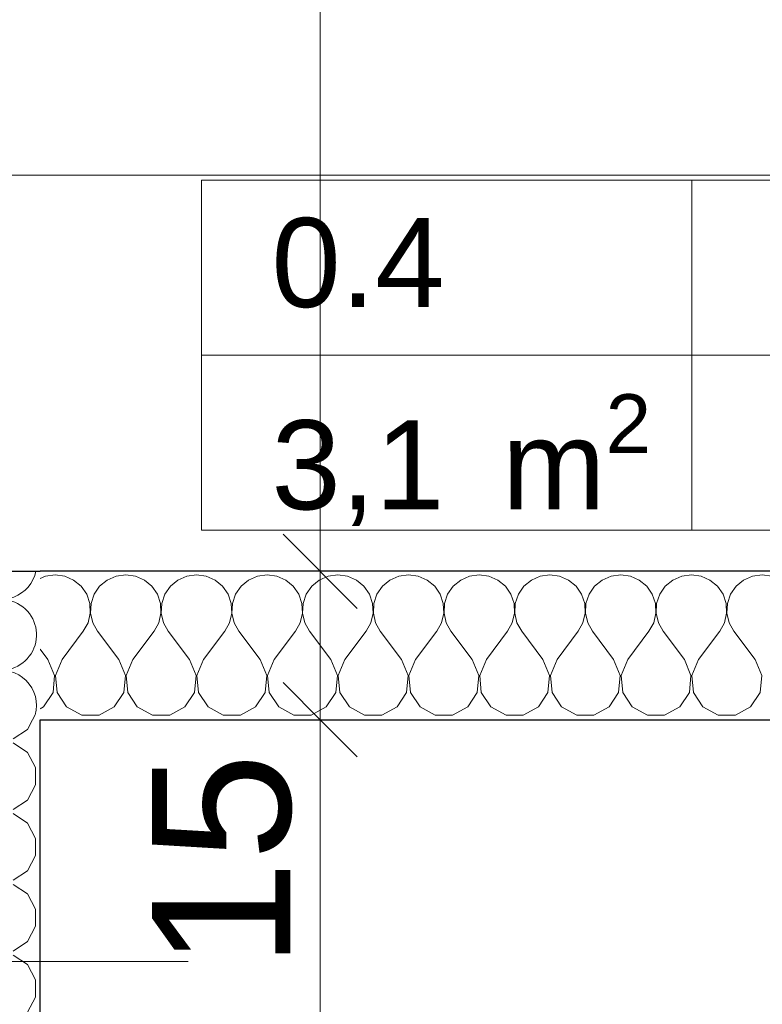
# Model space of a CAD drawing. Header units: millimetres. Extents: x -12989 to 357906, y -50379 to 30884.
# Tile 50 of 256: x 893 to 1643, y 4163 to 5157. Entities that reach past the tile are written whole.
import ezdxf
from ezdxf.enums import TextEntityAlignment as Align

# ---------------------------------------------------------------- set-up
doc = ezdxf.new("R2010")
doc.units = ezdxf.units.MM
doc.header["$MEASUREMENT"] = 0
doc.linetypes.add('Wipeout_Contour', pattern=[1000, 0, -1000])
for name, color, linetype in [('04-ŚCIANY DZIAŁOWE', 7, 'Continuous'), ('A_OZN_ODNOSNIKI', 7, 'Continuous'), ('A_OZN_STREFY', 7, 'Continuous'), ('A_WYM_ZEWNETRZNE', 7, 'Continuous'), ('Nowe_04-ŚCIANY DZIAŁOWE', 7, 'Continuous'), ('Nowe_A_OZN_STREFY', 7, 'Continuous'), ('Nowe_A_WYM_ZEWNETRZNE', 7, 'Continuous'), ('Nowe_Warstwa IFC.Import IFC', 7, 'Continuous')]:
    doc.layers.add(name, color=color, linetype=linetype)
doc.layers.add('04-ŚCIANY DZIAŁOWE_Nr_pióra__174', color=7, linetype='Continuous', lineweight=5, true_color=0x6a6a6a)
doc.layers.add('Nowe_04-ŚCIANY DZIAŁOWE_Nr_pióra__174', color=7, linetype='Continuous', lineweight=5, true_color=0x6a6a6a)
for name, color, linetype, lineweight in [('04-ŚCIANY DZIAŁOWE_Nr_pióra__27', 7, 'Continuous', 25), ('A_OZN_ODNOSNIKI_Nr_pióra__85', 7, 'Continuous', 13), ('A_WYM_ZEWNETRZNE_Nr_pióra__1', 7, 'Continuous', 13), ('A_WYM_ZEWNETRZNE_Nr_pióra__45', 7, 'Continuous', 15), ('A_WYM_ZEWNETRZNE_Nr_pióra__85', 7, 'Continuous', 13), ('Nowe_04-ŚCIANY DZIAŁOWE_Nr_pióra__27', 7, 'Continuous', 25), ('Nowe_A_WYM_ZEWNETRZNE_Nr_pióra__1', 7, 'Continuous', 13), ('Nowe_A_WYM_ZEWNETRZNE_Nr_pióra__45', 7, 'Continuous', 15), ('Nowe_A_WYM_ZEWNETRZNE_Nr_pióra__85', 7, 'Continuous', 13), ('Nowe_Metryczki pomieszczeń Archicada_Nr_pióra__1', 7, 'Continuous', 13), ('Nowe_Warstwa IFC.Import IFC_Nr_pióra__1', 7, 'Continuous', 13), ('Nowe_Warstwa IFC.Import IFC_Nr_pióra__4', 7, 'Continuous', 13)]:
    doc.layers.add(name, color=color, linetype=linetype, lineweight=lineweight)
doc.styles.add('STYL_AUTOMATYCZNY_1', font='arial.ttf')
doc.styles.add('STYL_AUTOMATYCZNY_2', font='arial.ttf')
doc.styles.add('STYL_AUTOMATYCZNY_3', font='arial.ttf')
doc.dimstyles.new('STYL_AUTOMATYCZNY__1', dxfattribs={"dimtxt": 139.999998, "dimasz": 71.25, "dimexe": 0.18, "dimexo": 0.0625, "dimgap": 0, "dimtad": 1, "dimtih": 1, "dimtoh": 1, "dimdec": 0, "dimlfac": 0.1, "dimzin": 0, "dimdsep": 46, "dimtxsty": 'STYL_AUTOMATYCZNY_3', "dimblk": 'ARROWHEAD_6', "dimblk1": 'ARROWHEAD_6', "dimblk2": 'ARROWHEAD_6', "dimcen": 0.09, "dimse1": 1, "dimse2": 1, "dimclrd": 7, "dimclre": 7, "dimclrt": 7, "dimadec": 0, "dimazin": 0, "dimtfac": 1, "dimtdec": 4, "dimtmove": 0, "dimatfit": 3, "dimfxl": 0, "dimtolj": 1, "dimtzin": 0, "dimarcsym": 0})
doc.dimstyles.new('STYL_AUTOMATYCZNY__2', dxfattribs={"dimtxt": 139.999998, "dimasz": 71.25, "dimexe": 0.18, "dimexo": 0.0625, "dimgap": 0, "dimtad": 1, "dimdec": 0, "dimlfac": 0.1, "dimzin": 0, "dimdsep": 46, "dimtxsty": 'STYL_AUTOMATYCZNY_3', "dimblk": 'ARROWHEAD_6', "dimblk1": 'ARROWHEAD_6', "dimblk2": 'ARROWHEAD_6', "dimcen": 0.09, "dimse1": 1, "dimse2": 1, "dimclrd": 7, "dimclre": 7, "dimclrt": 7, "dimadec": 0, "dimazin": 0, "dimtfac": 1, "dimtdec": 4, "dimtmove": 0, "dimatfit": 3, "dimfxl": 0, "dimtolj": 1, "dimtzin": 0, "dimarcsym": 0})

# ---------------------------------------------------------------- blocks, each defined once
blk = doc.blocks.new('WC_0.4_4_1', base_point=(1324.24, 4818.31))
at = {"color": 254, "linetype": 'Wipeout_Contour', "lineweight": 0, "ltscale": 20011.576587}
blk.add_wipeout([(1076.52, 4641.53), (1571.95, 4641.53), (1571.95, 4995.1), (1076.52, 4995.1)], dxfattribs=at).dxf.layer = 'Nowe_A_OZN_STREFY'
at = {"layer": 'Nowe_Metryczki pomieszczeń Archicada_Nr_pióra__1', "color": 7, "linetype": 'Continuous', "lineweight": 13}
for p, q in [((1076.52, 4995.1), (1076.52, 4641.53)), ((1076.52, 4818.31), (1076.52, 4995.1)), ((1076.52, 4641.53), (1076.52, 4818.31))]:
    blk.add_line(p, q, dxfattribs=at)
at = {"color": 254, "linetype": 'Wipeout_Contour', "lineweight": 0, "ltscale": 21003.17939}
blk.add_wipeout([(1571.95, 4641.53), (2509.1, 4641.53), (2509.1, 4995.1), (1571.95, 4995.1)], dxfattribs=at).dxf.layer = 'Nowe_A_OZN_STREFY'
at = {"layer": 'Nowe_Metryczki pomieszczeń Archicada_Nr_pióra__1', "color": 7, "linetype": 'Continuous', "lineweight": 13}
for p, q in [((1571.95, 4995.1), (1076.52, 4995.1)), ((1076.52, 4995.1), (1571.95, 4995.1)), ((1571.95, 4641.53), (1571.95, 4995.1)), ((1571.95, 4995.1), (1571.95, 4818.31)), ((1571.95, 4995.1), (2509.1, 4995.1)), ((1571.95, 4818.31), (1571.95, 4995.1)), ((1571.95, 4818.31), (1076.52, 4818.31)), ((1076.52, 4818.31), (1571.95, 4818.31)), ((1571.95, 4818.31), (1571.95, 4641.53)), ((2509.1, 4818.31), (1571.95, 4818.31)), ((1571.95, 4818.31), (2509.1, 4818.31)), ((1571.95, 4641.53), (1571.95, 4818.31)), ((1076.52, 4641.53), (1571.95, 4641.53)), ((1571.95, 4641.53), (1076.52, 4641.53)), ((2509.1, 4641.53), (1571.95, 4641.53))]:
    blk.add_line(p, q, dxfattribs=at)
at = {"layer": 'Nowe_Metryczki pomieszczeń Archicada_Nr_pióra__1', "color": 7, "lineweight": 13, "insert": (1147.24, 4778.78), "char_height": 90, "attachment_point": 1, "style": 'STYL_AUTOMATYCZNY_2'}
blk.add_mtext('\\A1;{\\pql;\\pt0,50;\\fArial|b0|i0|c238|p0;\\W1.000000;3,1\\fArial|b0|i0|c238|p0;\\W1.000000;\\A1{\\H.66x;\\S^  ;}\\fArial|b0|i0|c238|p0;\\W1.000000; m\\fArial|b0|i0|c238|p0;\\W1.000000;\\A1{\\H.66x;\\S2^  ;}}', dxfattribs=at)
at = {"layer": 'Nowe_Metryczki pomieszczeń Archicada_Nr_pióra__1', "color": 7, "lineweight": 13}
for tag, style, p in [('DUMMY_992', 'STYL_AUTOMATYCZNY_1', (1318.82, 4977.42)), ('DUMMY_994', 'STYL_AUTOMATYCZNY_2', (1848.3, 4977.42)), ('ROOM_NUMBER', 'STYL_AUTOMATYCZNY_1', (1147.24, 4956.85)), ('ROOM_NAME', 'STYL_AUTOMATYCZNY_2', (1642.67, 4956.85)), ('DUMMY_993', 'STYL_AUTOMATYCZNY_2', (1147.24, 4800.64)), ('DUMMY_995', 'STYL_AUTOMATYCZNY_2', (1642.67, 4800.64)), ('stFloorCovering', 'STYL_AUTOMATYCZNY_2', (1642.67, 4780.06))]:
    blk.add_attdef(tag, text='', height=90, dxfattribs=dict(at, style=style)).set_placement(p, align=Align.TOP_LEFT)
blk = doc.blocks.new('*X90')
at = {"layer": 'Nowe_04-ŚCIANY DZIAŁOWE_Nr_pióra__174', "color": 251, "linetype": 'Continuous', "lineweight": 5, "true_color": 0x6a6a6a}
for p, q in [((928.57, 4596.43), (918.81, 4595.07)), ((938.33, 4595.07), (928.57, 4596.43)), ((1000, 4596.43), (990.24, 4595.07)), ((1009.76, 4595.07), (1000, 4596.43)), ((1071.43, 4596.43), (1061.67, 4595.07)), ((1081.19, 4595.07), (1071.43, 4596.43)), ((1142.86, 4596.43), (1133.1, 4595.07)), ((1152.62, 4595.07), (1142.86, 4596.43)), ((1214.29, 4596.43), (1204.53, 4595.07)), ((1224.05, 4595.07), (1214.29, 4596.43)), ((1285.71, 4596.43), (1275.95, 4595.07)), ((1295.47, 4595.07), (1285.71, 4596.43)), ((1357.14, 4596.43), (1347.38, 4595.07)), ((1366.9, 4595.07), (1357.14, 4596.43)), ((1428.57, 4596.43), (1418.81, 4595.07)), ((1438.33, 4595.07), (1428.57, 4596.43)), ((1500, 4596.43), (1490.24, 4595.07)), ((1509.76, 4595.07), (1500, 4596.43)), ((1571.43, 4596.43), (1561.67, 4595.07)), ((1581.19, 4595.07), (1571.43, 4596.43)), ((1642.86, 4596.43), (1633.1, 4595.07)), ((1652.62, 4595.07), (1642.86, 4596.43)), ((918.81, 4595.07), (913.48, 4592.72)), ((947.35, 4591.09), (938.33, 4595.07)), ((954.93, 4584.81), (947.35, 4591.09)), ((981.22, 4591.09), (973.64, 4584.81)), ((990.24, 4595.07), (981.22, 4591.09)), ((1018.78, 4591.09), (1009.76, 4595.07)), ((1026.36, 4584.81), (1018.78, 4591.09)), ((1052.65, 4591.09), (1045.07, 4584.81)), ((1061.67, 4595.07), (1052.65, 4591.09)), ((1090.2, 4591.09), (1081.19, 4595.07)), ((1097.79, 4584.81), (1090.2, 4591.09)), ((1124.08, 4591.09), (1116.49, 4584.81)), ((1133.1, 4595.07), (1124.08, 4591.09)), ((1161.63, 4591.09), (1152.62, 4595.07)), ((1169.22, 4584.81), (1161.63, 4591.09)), ((1195.51, 4591.09), (1187.92, 4584.81)), ((1204.53, 4595.07), (1195.51, 4591.09)), ((1233.06, 4591.09), (1224.05, 4595.07)), ((1240.65, 4584.81), (1233.06, 4591.09)), ((1266.94, 4591.09), (1259.35, 4584.81)), ((1275.95, 4595.07), (1266.94, 4591.09)), ((1304.49, 4591.09), (1295.47, 4595.07)), ((1312.08, 4584.81), (1304.49, 4591.09)), ((1338.37, 4591.09), (1330.78, 4584.81)), ((1347.38, 4595.07), (1338.37, 4591.09)), ((1375.92, 4591.09), (1366.9, 4595.07)), ((1383.51, 4584.81), (1375.92, 4591.09)), ((1409.8, 4591.09), (1402.21, 4584.81)), ((1418.81, 4595.07), (1409.8, 4591.09)), ((1447.35, 4591.09), (1438.33, 4595.07)), ((1454.93, 4584.81), (1447.35, 4591.09)), ((1481.22, 4591.09), (1473.64, 4584.81)), ((1490.24, 4595.07), (1481.22, 4591.09)), ((1518.78, 4591.09), (1509.76, 4595.07)), ((1526.36, 4584.81), (1518.78, 4591.09)), ((1552.65, 4591.09), (1545.07, 4584.81)), ((1561.67, 4595.07), (1552.65, 4591.09)), ((1590.2, 4591.09), (1581.19, 4595.07)), ((1597.79, 4584.81), (1590.2, 4591.09)), ((1624.08, 4591.09), (1616.49, 4584.81)), ((1633.1, 4595.07), (1624.08, 4591.09)), ((960.52, 4576.69), (954.93, 4584.81)), ((963.66, 4567.35), (960.52, 4576.69)), ((968.06, 4576.69), (964.91, 4567.35)), ((973.64, 4584.81), (968.06, 4576.69)), ((1031.94, 4576.69), (1026.36, 4584.81)), ((1035.09, 4567.35), (1031.94, 4576.69)), ((1039.48, 4576.69), (1036.34, 4567.35)), ((1045.07, 4584.81), (1039.48, 4576.69)), ((1103.37, 4576.69), (1097.79, 4584.81)), ((1106.52, 4567.35), (1103.37, 4576.69)), ((1110.91, 4576.69), (1107.76, 4567.35)), ((1116.49, 4584.81), (1110.91, 4576.69)), ((1174.8, 4576.69), (1169.22, 4584.81)), ((1177.95, 4567.35), (1174.8, 4576.69)), ((1182.34, 4576.69), (1179.19, 4567.35)), ((1187.92, 4584.81), (1182.34, 4576.69)), ((1246.23, 4576.69), (1240.65, 4584.81)), ((1249.38, 4567.35), (1246.23, 4576.69)), ((1253.77, 4576.69), (1250.62, 4567.35)), ((1259.35, 4584.81), (1253.77, 4576.69)), ((1317.66, 4576.69), (1312.08, 4584.81)), ((1320.81, 4567.35), (1317.66, 4576.69)), ((1325.2, 4576.69), (1322.05, 4567.35)), ((1330.78, 4584.81), (1325.2, 4576.69)), ((1389.09, 4576.69), (1383.51, 4584.81)), ((1392.24, 4567.35), (1389.09, 4576.69)), ((1396.63, 4576.69), (1393.48, 4567.35)), ((1402.21, 4584.81), (1396.63, 4576.69)), ((1460.52, 4576.69), (1454.93, 4584.81)), ((1463.66, 4567.35), (1460.52, 4576.69)), ((1468.06, 4576.69), (1464.91, 4567.35)), ((1473.64, 4584.81), (1468.06, 4576.69)), ((1531.94, 4576.69), (1526.36, 4584.81)), ((1535.09, 4567.35), (1531.94, 4576.69)), ((1539.48, 4576.69), (1536.34, 4567.35)), ((1545.07, 4584.81), (1539.48, 4576.69)), ((1603.37, 4576.69), (1597.79, 4584.81)), ((1606.52, 4567.35), (1603.37, 4576.69)), ((1610.91, 4576.69), (1607.76, 4567.35)), ((1616.49, 4584.81), (1610.91, 4576.69)), ((964.14, 4557.51), (963.66, 4567.35)), ((964.91, 4567.35), (964.43, 4557.51)), ((1035.57, 4557.51), (1035.09, 4567.35)), ((1036.34, 4567.35), (1035.86, 4557.51)), ((1107, 4557.51), (1106.52, 4567.35)), ((1107.76, 4567.35), (1107.29, 4557.51)), ((1178.43, 4557.51), (1177.95, 4567.35)), ((1179.19, 4567.35), (1178.72, 4557.51)), ((1249.86, 4557.51), (1249.38, 4567.35)), ((1250.62, 4567.35), (1250.14, 4557.51)), ((1321.28, 4557.51), (1320.81, 4567.35)), ((1322.05, 4567.35), (1321.57, 4557.51)), ((1392.71, 4557.51), (1392.24, 4567.35)), ((1393.48, 4567.35), (1393, 4557.51)), ((1464.14, 4557.51), (1463.66, 4567.35)), ((1464.91, 4567.35), (1464.43, 4557.51)), ((1535.57, 4557.51), (1535.09, 4567.35)), ((1536.34, 4567.35), (1535.86, 4557.51)), ((1607, 4557.51), (1606.52, 4567.35)), ((1607.76, 4567.35), (1607.29, 4557.51)), ((961.91, 4547.91), (964.14, 4557.51)), ((964.43, 4557.51), (966.66, 4547.91)), ((1033.34, 4547.91), (1035.57, 4557.51)), ((1035.86, 4557.51), (1038.09, 4547.91)), ((1104.77, 4547.91), (1107, 4557.51)), ((1107.29, 4557.51), (1109.52, 4547.91)), ((1176.2, 4547.91), (1178.43, 4557.51)), ((1178.72, 4557.51), (1180.95, 4547.91)), ((1247.63, 4547.91), (1249.86, 4557.51)), ((1250.14, 4557.51), (1252.37, 4547.91)), ((1319.05, 4547.91), (1321.28, 4557.51)), ((1321.57, 4557.51), (1323.8, 4547.91)), ((1390.48, 4547.91), (1392.71, 4557.51)), ((1393, 4557.51), (1395.23, 4547.91)), ((1461.91, 4547.91), (1464.14, 4557.51)), ((1464.43, 4557.51), (1466.66, 4547.91)), ((1533.34, 4547.91), (1535.57, 4557.51)), ((1535.86, 4557.51), (1538.09, 4547.91)), ((1604.77, 4547.91), (1607, 4557.51)), ((1607.29, 4557.51), (1609.52, 4547.91)), ((957.14, 4539.29), (961.91, 4547.91)), ((966.66, 4547.91), (971.43, 4539.29)), ((1028.57, 4539.29), (1033.34, 4547.91)), ((1038.09, 4547.91), (1042.86, 4539.29)), ((1100, 4539.29), (1104.77, 4547.91)), ((1109.52, 4547.91), (1114.29, 4539.29)), ((1171.43, 4539.29), (1176.2, 4547.91)), ((1180.95, 4547.91), (1185.71, 4539.29)), ((1242.86, 4539.29), (1247.63, 4547.91)), ((1252.37, 4547.91), (1257.14, 4539.29)), ((1314.29, 4539.29), (1319.05, 4547.91)), ((1323.8, 4547.91), (1328.57, 4539.29)), ((1385.71, 4539.29), (1390.48, 4547.91)), ((1395.23, 4547.91), (1400, 4539.29)), ((1457.14, 4539.29), (1461.91, 4547.91)), ((1466.66, 4547.91), (1471.43, 4539.29)), ((1528.57, 4539.29), (1533.34, 4547.91)), ((1538.09, 4547.91), (1542.86, 4539.29)), ((1600, 4539.29), (1604.77, 4547.91)), ((1609.52, 4547.91), (1614.29, 4539.29)), ((935.71, 4510.71), (957.14, 4539.29)), ((992.86, 4510.71), (971.43, 4539.29)), ((1007.14, 4510.71), (1028.57, 4539.29)), ((1064.29, 4510.71), (1042.86, 4539.29)), ((1078.57, 4510.71), (1100, 4539.29)), ((1135.71, 4510.71), (1114.29, 4539.29)), ((1150, 4510.71), (1171.43, 4539.29)), ((1207.14, 4510.71), (1185.71, 4539.29)), ((1221.43, 4510.71), (1242.86, 4539.29)), ((1278.57, 4510.71), (1257.14, 4539.29)), ((1292.86, 4510.71), (1314.29, 4539.29)), ((1350, 4510.71), (1328.57, 4539.29)), ((1364.29, 4510.71), (1385.71, 4539.29)), ((1421.43, 4510.71), (1400, 4539.29)), ((1435.71, 4510.71), (1457.14, 4539.29)), ((1492.86, 4510.71), (1471.43, 4539.29)), ((1507.14, 4510.71), (1528.57, 4539.29)), ((1564.29, 4510.71), (1542.86, 4539.29)), ((1578.57, 4510.71), (1600, 4539.29)), ((1635.71, 4510.71), (1614.29, 4539.29)), ((921.43, 4510.71), (913.48, 4521.31)), ((928.16, 4494.67), (921.43, 4510.71)), ((935.71, 4510.71), (928.98, 4494.67)), ((999.59, 4494.67), (992.86, 4510.71)), ((1007.14, 4510.71), (1000.41, 4494.67)), ((1071.02, 4494.67), (1064.29, 4510.71)), ((1078.57, 4510.71), (1071.84, 4494.67)), ((1142.45, 4494.67), (1135.71, 4510.71)), ((1150, 4510.71), (1143.27, 4494.67)), ((1213.88, 4494.67), (1207.14, 4510.71)), ((1221.43, 4510.71), (1214.69, 4494.67)), ((1285.31, 4494.67), (1278.57, 4510.71)), ((1292.86, 4510.71), (1286.12, 4494.67)), ((1356.73, 4494.67), (1350, 4510.71)), ((1364.29, 4510.71), (1357.55, 4494.67)), ((1428.16, 4494.67), (1421.43, 4510.71)), ((1435.71, 4510.71), (1428.98, 4494.67)), ((1499.59, 4494.67), (1492.86, 4510.71)), ((1507.14, 4510.71), (1500.41, 4494.67)), ((1571.02, 4494.67), (1564.29, 4510.71)), ((1578.57, 4510.71), (1571.84, 4494.67)), ((1642.45, 4494.67), (1635.71, 4510.71)), ((926.52, 4477.35), (928.16, 4494.67)), ((928.98, 4494.67), (930.62, 4477.35)), ((997.95, 4477.35), (999.59, 4494.67)), ((1000.41, 4494.67), (1002.05, 4477.35)), ((1069.38, 4477.35), (1071.02, 4494.67)), ((1071.84, 4494.67), (1073.48, 4477.35)), ((1140.81, 4477.35), (1142.45, 4494.67)), ((1143.27, 4494.67), (1144.91, 4477.35)), ((1212.23, 4477.35), (1213.88, 4494.67)), ((1214.69, 4494.67), (1216.34, 4477.35)), ((1283.66, 4477.35), (1285.31, 4494.67)), ((1286.12, 4494.67), (1287.77, 4477.35)), ((1355.09, 4477.35), (1356.73, 4494.67)), ((1357.55, 4494.67), (1359.19, 4477.35)), ((1426.52, 4477.35), (1428.16, 4494.67)), ((1428.98, 4494.67), (1430.62, 4477.35)), ((1497.95, 4477.35), (1499.59, 4494.67)), ((1500.41, 4494.67), (1502.05, 4477.35)), ((1569.38, 4477.35), (1571.02, 4494.67)), ((1571.84, 4494.67), (1573.48, 4477.35)), ((1640.81, 4477.35), (1642.45, 4494.67)), ((916.89, 4462.87), (926.52, 4477.35)), ((930.62, 4477.35), (940.25, 4462.87)), ((988.32, 4462.87), (997.95, 4477.35)), ((1002.05, 4477.35), (1011.68, 4462.87)), ((1059.75, 4462.87), (1069.38, 4477.35)), ((1073.48, 4477.35), (1083.11, 4462.87)), ((1131.17, 4462.87), (1140.81, 4477.35)), ((1144.91, 4477.35), (1154.54, 4462.87)), ((1202.6, 4462.87), (1212.23, 4477.35)), ((1216.34, 4477.35), (1225.97, 4462.87)), ((1274.03, 4462.87), (1283.66, 4477.35)), ((1287.77, 4477.35), (1297.4, 4462.87)), ((1345.46, 4462.87), (1355.09, 4477.35)), ((1359.19, 4477.35), (1368.83, 4462.87)), ((1416.89, 4462.87), (1426.52, 4477.35)), ((1430.62, 4477.35), (1440.25, 4462.87)), ((1488.32, 4462.87), (1497.95, 4477.35)), ((1502.05, 4477.35), (1511.68, 4462.87)), ((1559.75, 4462.87), (1569.38, 4477.35)), ((1573.48, 4477.35), (1583.11, 4462.87)), ((1631.17, 4462.87), (1640.81, 4477.35)), ((913.48, 4461.04), (916.89, 4462.87)), ((940.25, 4462.87), (955.59, 4454.65)), ((972.98, 4454.65), (988.32, 4462.87)), ((1011.68, 4462.87), (1027.02, 4454.65)), ((1044.41, 4454.65), (1059.75, 4462.87)), ((1083.11, 4462.87), (1098.44, 4454.65)), ((1115.84, 4454.65), (1131.17, 4462.87)), ((1154.54, 4462.87), (1169.87, 4454.65)), ((1187.27, 4454.65), (1202.6, 4462.87)), ((1225.97, 4462.87), (1241.3, 4454.65)), ((1258.7, 4454.65), (1274.03, 4462.87)), ((1297.4, 4462.87), (1312.73, 4454.65)), ((1330.13, 4454.65), (1345.46, 4462.87)), ((1368.83, 4462.87), (1384.16, 4454.65)), ((1401.56, 4454.65), (1416.89, 4462.87)), ((1440.25, 4462.87), (1455.59, 4454.65)), ((1472.98, 4454.65), (1488.32, 4462.87)), ((1511.68, 4462.87), (1527.02, 4454.65)), ((1544.41, 4454.65), (1559.75, 4462.87)), ((1583.11, 4462.87), (1598.44, 4454.65)), ((1615.84, 4454.65), (1631.17, 4462.87)), ((955.59, 4454.65), (972.98, 4454.65)), ((1027.02, 4454.65), (1044.41, 4454.65)), ((1098.44, 4454.65), (1115.84, 4454.65)), ((1169.87, 4454.65), (1187.27, 4454.65)), ((1241.3, 4454.65), (1258.7, 4454.65)), ((1312.73, 4454.65), (1330.13, 4454.65)), ((1384.16, 4454.65), (1401.56, 4454.65)), ((1455.59, 4454.65), (1472.98, 4454.65)), ((1527.02, 4454.65), (1544.41, 4454.65)), ((1598.44, 4454.65), (1615.84, 4454.65))]:
    blk.add_line(p, q, dxfattribs=at)
blk = doc.blocks.new('Ściana_11_1', base_point=(913.48, 4450))
at = {"color": 254, "linetype": 'Wipeout_Contour', "lineweight": 0, "ltscale": 20879.804086}
blk.add_wipeout([(913.48, 4450), (3665.74, 4450), (3665.74, 4600), (913.48, 4600)], dxfattribs=at).dxf.layer = 'Nowe_04-ŚCIANY DZIAŁOWE'
at = {"layer": 'Nowe_04-ŚCIANY DZIAŁOWE_Nr_pióra__27', "color": 7, "linetype": 'Continuous', "lineweight": 25, "flags": 128}
for points in [[(3665.74, 4600), (913.48, 4600)], [(913.48, 4450), (2293.48, 4450)]]:
    blk.add_lwpolyline(points, dxfattribs=at)
at = {"layer": 'Nowe_04-ŚCIANY DZIAŁOWE', "color": 7, "lineweight": 25}
blk.add_blockref('*X90', (0, 0), dxfattribs=at)
blk = doc.blocks.new('*X92')
at = {"layer": '04-ŚCIANY DZIAŁOWE_Nr_pióra__174', "color": 251, "linetype": 'Continuous', "lineweight": 5, "true_color": 0x6a6a6a}
for p, q in [((852.77, 4578.57), (824.19, 4600)), ((852.77, 4564.29), (824.19, 4542.86))]:
    blk.add_line(p, q, dxfattribs=at)
for centre, start, end in [((802.77, 4571.43), 126.8699, 147.24732), ((874.19, 4607.14), 233.1301, 348.46304), ((874.19, 4535.71), 248.18495, 126.8699), ((802.77, 4571.43), 302.75268, 306.8699), ((874.19, 4464.29), 344.66809, 105.33191)]:
    blk.add_arc(centre, 35.71, start, end, dxfattribs=at)
blk = doc.blocks.new('*X94')
at = {"layer": '04-ŚCIANY DZIAŁOWE_Nr_pióra__174', "color": 251, "linetype": 'Continuous', "lineweight": 5, "true_color": 0x6a6a6a}
for p, q in [((900.61, 4440.25), (905.84, 4450)), ((886.13, 4430.62), (900.61, 4440.25)), ((900.61, 4416.89), (886.13, 4426.52)), ((908.83, 4401.56), (900.61, 4416.89)), ((908.83, 4384.16), (908.83, 4401.56)), ((900.61, 4368.83), (908.83, 4384.16)), ((886.13, 4359.19), (900.61, 4368.83)), ((900.61, 4345.46), (886.13, 4355.09)), ((908.83, 4330.13), (900.61, 4345.46)), ((908.83, 4312.73), (908.83, 4330.13)), ((900.61, 4297.4), (908.83, 4312.73)), ((886.13, 4287.77), (900.61, 4297.4)), ((900.61, 4274.03), (886.13, 4283.66)), ((908.83, 4258.7), (900.61, 4274.03)), ((908.83, 4241.3), (908.83, 4258.7)), ((900.61, 4225.97), (908.83, 4241.3)), ((886.13, 4216.34), (900.61, 4225.97)), ((900.61, 4202.6), (886.13, 4212.23)), ((908.83, 4187.27), (900.61, 4202.6)), ((908.83, 4169.87), (908.83, 4187.27)), ((900.61, 4154.54), (908.83, 4169.87))]:
    blk.add_line(p, q, dxfattribs=at)
blk = doc.blocks.new('*X95')
at = {"layer": '04-ŚCIANY DZIAŁOWE_Nr_pióra__174', "color": 251, "linetype": 'Continuous', "lineweight": 5, "true_color": 0x6a6a6a}
for p, q in [((772.39, 4590.2), (768.41, 4581.19)), ((772.79, 4590.69), (772.39, 4590.2)), ((768.41, 4581.19), (767.05, 4571.43)), ((767.05, 4571.43), (768.41, 4561.67)), ((768.41, 4561.67), (772.39, 4552.65)), ((772.39, 4552.65), (778.67, 4545.07)), ((778.67, 4545.07), (786.79, 4539.48)), ((786.79, 4539.48), (796.13, 4536.34)), ((796.13, 4536.34), (805.97, 4535.86)), ((805.97, 4535.57), (796.13, 4535.09)), ((805.97, 4535.86), (815.57, 4538.09)), ((815.57, 4533.34), (805.97, 4535.57)), ((815.57, 4538.09), (821.89, 4541.59)), ((778.67, 4526.36), (772.39, 4518.78)), ((786.79, 4531.94), (778.67, 4526.36)), ((796.13, 4535.09), (786.79, 4531.94)), ((824.19, 4528.57), (815.57, 4533.34)), ((852.77, 4507.14), (824.19, 4528.57)), ((772.39, 4518.78), (768.41, 4509.76)), ((768.41, 4509.76), (767.05, 4500)), ((852.77, 4507.14), (858.92, 4504.56)), ((767.05, 4500), (768.41, 4490.24)), ((865.34, 4498.14), (852.77, 4492.86)), ((768.41, 4490.24), (772.39, 4481.22)), ((852.77, 4492.86), (824.19, 4471.43)), ((772.39, 4481.22), (778.67, 4473.64)), ((778.67, 4473.64), (786.79, 4468.06)), ((786.79, 4468.06), (796.13, 4464.91)), ((805.97, 4464.43), (815.57, 4466.66)), ((815.57, 4466.66), (824.19, 4471.43)), ((786.79, 4460.52), (778.67, 4454.93)), ((796.13, 4463.66), (786.79, 4460.52)), ((796.13, 4464.91), (805.97, 4464.43)), ((805.97, 4464.14), (796.13, 4463.66)), ((815.57, 4461.91), (805.97, 4464.14)), ((824.19, 4457.14), (815.57, 4461.91)), ((833.72, 4450), (824.19, 4457.14)), ((778.67, 4454.93), (774.58, 4450)), ((905.84, 4450), (908.5, 4454.98))]:
    blk.add_line(p, q, dxfattribs=at)
blk = doc.blocks.new('Ściana_12_1', base_point=(913.48, 3150))
at = {"color": 254, "linetype": 'Wipeout_Contour', "lineweight": 0, "ltscale": 13895.944597}
blk.add_wipeout([(763.48, 4600), (913.48, 4450), (913.48, 4600)], dxfattribs=at).dxf.layer = '04-ŚCIANY DZIAŁOWE'
at = {"layer": '04-ŚCIANY DZIAŁOWE', "color": 7, "lineweight": 25}
blk.add_blockref('*X92', (0, 0), dxfattribs=at)
at = {"color": 254, "linetype": 'Wipeout_Contour', "lineweight": 0, "ltscale": 15869.005931}
blk.add_wipeout([(763.48, 4450), (763.48, 3300), (913.48, 3300), (913.48, 4450)], dxfattribs=at).dxf.layer = '04-ŚCIANY DZIAŁOWE'
at = {"layer": '04-ŚCIANY DZIAŁOWE', "color": 7, "lineweight": 25}
blk.add_blockref('*X94', (0, 0), dxfattribs=at)
at = {"color": 254, "linetype": 'Wipeout_Contour', "lineweight": 0, "ltscale": 13720.340187}
blk.add_wipeout([(763.48, 4450), (913.48, 4450), (763.48, 4600)], dxfattribs=at).dxf.layer = '04-ŚCIANY DZIAŁOWE'
at = {"layer": '04-ŚCIANY DZIAŁOWE_Nr_pióra__27', "color": 7, "linetype": 'Continuous', "lineweight": 25, "flags": 128}
for points in [[(763.48, 4600), (913.48, 4600)], [(913.48, 3300), (913.48, 4450)]]:
    blk.add_lwpolyline(points, dxfattribs=at)
at = {"layer": '04-ŚCIANY DZIAŁOWE', "color": 7, "lineweight": 25}
blk.add_blockref('*X95', (0, 0), dxfattribs=at)
blk = doc.blocks.new('Standardowy znacznik osi[93]_1', base_point=(-2344.56, 5000))
at = {"layer": 'Nowe_Warstwa IFC.Import IFC_Nr_pióra__4', "color": 7, "linetype": 'Continuous', "lineweight": 13}
blk.add_line((-2344.56, 5000), (39576.75, 5000), dxfattribs=at)
at = {"layer": 'Nowe_Warstwa IFC.Import IFC_Nr_pióra__1', "color": 7, "lineweight": 13, "style": 'STYL_AUTOMATYCZNY_2'}
for tag, p in [('AC_MarkerText_1_0', (-2594.56, 5087.5)), ('AC_MarkerText_1_1', (39826.75, 5087.5))]:
    blk.add_attdef(tag, text='', height=175, dxfattribs=at).set_placement(p, align=Align.TOP_CENTER)
blk = doc.blocks.new('*D267')
at = {"layer": 'Nowe_A_WYM_ZEWNETRZNE_Nr_pióra__45', "color": 7, "linetype": 'Continuous', "lineweight": 15}
for p, q in [((-1341.01, 187.5), (-1266.01, 112.5)), ((-1341.01, 37.5), (-1266.01, -37.5))]:
    blk.add_line(p, q, dxfattribs=at)
at = {"layer": 'Nowe_A_WYM_ZEWNETRZNE_Nr_pióra__85', "color": 7, "linetype": 'Continuous', "lineweight": 13}
for p, q in [((-1303.51, 150), (-1303.51, 6849.85)), ((-1233.2, 150), (-1373.83, 150)), ((-1303.51, 0), (-1303.51, 150)), ((-1233.2, 0), (-1373.83, 0)), ((-1303.51, -56.25), (-1303.51, 0))]:
    blk.add_line(p, q, dxfattribs=at)
at = {"layer": 'Nowe_A_WYM_ZEWNETRZNE_Nr_pióra__1', "color": 7, "lineweight": 13, "insert": (-1331.51, -251.06), "char_height": 140, "attachment_point": 7, "rotation": 90, "style": 'STYL_AUTOMATYCZNY_3'}
blk.add_mtext('\\A1;{\\pql;\\fArial|b0|i0|c238|p0;\\W1.000000;15}', dxfattribs=at)
blk = doc.blocks.new('ARROWHEAD_6')
at = {"color": 0, "linetype": 'Continuous', "lineweight": 0}
for p, q in [((-0.5, -0.5), (0.5, 0.5)), ((0, 0), (-1, 0))]:
    blk.add_line(p, q, dxfattribs=at)
blk = doc.blocks.new('*D268')
at = {"layer": 'Nowe_A_WYM_ZEWNETRZNE_Nr_pióra__45', "color": 7, "linetype": 'Continuous', "lineweight": 15}
blk.add_line((-1341.01, 187.5), (-1266.01, 112.5), dxfattribs=at)
at = {"layer": 'Nowe_A_WYM_ZEWNETRZNE_Nr_pióra__85', "color": 7, "linetype": 'Continuous', "lineweight": 13}
blk.add_line((-1303.51, 150), (-1303.51, 6849.85), dxfattribs=at)
blk = doc.blocks.new('*D269')
at = {"layer": 'Nowe_A_WYM_ZEWNETRZNE_Nr_pióra__45', "color": 7, "linetype": 'Continuous', "lineweight": 15}
for p, q in [((-1341.01, 6887.35), (-1266.01, 6812.35)), ((-1341.01, 187.5), (-1266.01, 112.5))]:
    blk.add_line(p, q, dxfattribs=at)
at = {"layer": 'Nowe_A_WYM_ZEWNETRZNE_Nr_pióra__85', "color": 7, "linetype": 'Continuous', "lineweight": 13}
for p, q in [((-1233.2, 6849.85), (-1373.83, 6849.85)), ((-1303.51, 150), (-1303.51, 6849.85))]:
    blk.add_line(p, q, dxfattribs=at)
at = {"layer": 'Nowe_A_WYM_ZEWNETRZNE_Nr_pióra__1', "color": 7, "lineweight": 13, "char_height": 140, "attachment_point": 7, "rotation": 90, "style": 'STYL_AUTOMATYCZNY_3'}
for s, insert in [('\\A1;{\\pql;\\fArial|b0|i0|c238|p0;\\W1.000000;15}', (-1331.51, 6598.78)), ('\\A1;{\\pql;\\fArial|b0|i0|c238|p0;\\W1.000000;670}', (-1331.51, 3232.97))]:
    blk.add_mtext(s, dxfattribs=dict(at, insert=insert))
blk = doc.blocks.new('*D275')
at = {"layer": 'Nowe_A_WYM_ZEWNETRZNE_Nr_pióra__45', "color": 7, "linetype": 'Continuous', "lineweight": 15}
for p, q in [((-312.5, 5699.85), (-387.5, 5624.85)), ((3703.24, 5699.85), (3628.24, 5624.85))]:
    blk.add_line(p, q, dxfattribs=at)
at = {"layer": 'Nowe_A_WYM_ZEWNETRZNE_Nr_pióra__85', "color": 7, "linetype": 'Continuous', "lineweight": 13}
for p, q in [((3665.74, 5592.04), (3665.74, 5732.66)), ((-350, 5662.35), (3665.74, 5662.35)), ((3665.74, 5662.35), (3815.74, 5662.35))]:
    blk.add_line(p, q, dxfattribs=at)
at = {"layer": 'Nowe_A_WYM_ZEWNETRZNE_Nr_pióra__1', "color": 7, "lineweight": 13, "char_height": 140, "attachment_point": 7, "style": 'STYL_AUTOMATYCZNY_3'}
for s, insert in [('\\A1;{\\pql;\\fArial|b0|i0|c238|p0;\\W1.000000;402}', (1390.92, 5690.35)), ('\\A1;{\\pql;\\fArial|b0|i0|c238|p0;\\W1.000000;15}', (3414.68, 5690.35))]:
    blk.add_mtext(s, dxfattribs=dict(at, insert=insert))
blk = doc.blocks.new('*D319')
at = {"layer": 'Nowe_A_WYM_ZEWNETRZNE_Nr_pióra__45', "color": 7, "linetype": 'Continuous', "lineweight": 15}
for p, q in [((-462.5, -1542.08), (-537.5, -1617.08)), ((-312.5, -1542.08), (-387.5, -1617.08))]:
    blk.add_line(p, q, dxfattribs=at)
at = {"layer": 'Nowe_A_WYM_ZEWNETRZNE_Nr_pióra__85', "color": 7, "linetype": 'Continuous', "lineweight": 13}
for p, q in [((-500, -1649.9), (-500, -1509.27)), ((-350, -1649.9), (-350, -1509.27)), ((-556.25, -1579.58), (-500, -1579.58)), ((-500, -1579.58), (-350, -1579.58)), ((-350, -1579.58), (3665.74, -1579.58))]:
    blk.add_line(p, q, dxfattribs=at)
at = {"layer": 'Nowe_A_WYM_ZEWNETRZNE_Nr_pióra__1', "color": 7, "lineweight": 13, "insert": (-751.06, -1551.58), "char_height": 140, "attachment_point": 7, "style": 'STYL_AUTOMATYCZNY_3'}
blk.add_mtext('\\A1;{\\pql;\\fArial|b0|i0|c238|p0;\\W1.000000;15}', dxfattribs=at)
blk = doc.blocks.new('*D321')
at = {"layer": 'Nowe_A_WYM_ZEWNETRZNE_Nr_pióra__45', "color": 7, "linetype": 'Continuous', "lineweight": 15}
for p, q in [((-312.5, -1542.08), (-387.5, -1617.08)), ((3703.24, -1542.08), (3628.24, -1617.08))]:
    blk.add_line(p, q, dxfattribs=at)
at = {"layer": 'Nowe_A_WYM_ZEWNETRZNE_Nr_pióra__85', "color": 7, "linetype": 'Continuous', "lineweight": 13}
for p, q in [((-350, -1649.9), (-350, -1509.27)), ((-500, -1579.58), (-350, -1579.58)), ((-350, -1579.58), (3665.74, -1579.58))]:
    blk.add_line(p, q, dxfattribs=at)
at = {"layer": 'Nowe_A_WYM_ZEWNETRZNE_Nr_pióra__1', "color": 7, "lineweight": 13, "char_height": 140, "attachment_point": 7, "style": 'STYL_AUTOMATYCZNY_3'}
for s, insert in [('\\A1;{\\pql;\\fArial|b0|i0|c238|p0;\\W1.000000;402}', (1390.92, -1551.58)), ('\\A1;{\\pql;\\fArial|b0|i0|c238|p0;\\W1.000000;15}', (3414.68, -1551.58))]:
    blk.add_mtext(s, dxfattribs=dict(at, insert=insert))
blk = doc.blocks.new('*D364')
at = {"layer": 'A_WYM_ZEWNETRZNE_Nr_pióra__45', "color": 7, "linetype": 'Continuous', "lineweight": 15}
for p, q in [((-312.5, 3602.94), (-387.5, 3527.94)), ((800.98, 3602.94), (725.98, 3527.94))]:
    blk.add_line(p, q, dxfattribs=at)
at = {"layer": 'A_WYM_ZEWNETRZNE_Nr_pióra__85', "color": 7, "linetype": 'Continuous', "lineweight": 13}
for p, q in [((763.48, 3495.12), (763.48, 3635.75)), ((-350, 3565.44), (763.48, 3565.44)), ((763.48, 3565.44), (913.48, 3565.44))]:
    blk.add_line(p, q, dxfattribs=at)
at = {"layer": 'A_WYM_ZEWNETRZNE_Nr_pióra__1', "color": 7, "lineweight": 13, "char_height": 140, "attachment_point": 7, "style": 'STYL_AUTOMATYCZNY_3'}
for s, insert in [('\\A1;{\\pql;\\fArial|b0|i0|c238|p0;\\W1.000000;111}', (-45.96, 3593.44)), ('\\A1;{\\pql;\\fArial|b0|i0|c238|p0;\\W1.000000;15}', (512.42, 3593.44))]:
    blk.add_mtext(s, dxfattribs=dict(at, insert=insert))
blk = doc.blocks.new('Etykieta_16_1', base_point=(763.48, 4205.61))
at = {"layer": 'A_OZN_ODNOSNIKI_Nr_pióra__85', "color": 7, "linetype": 'Continuous', "lineweight": 13}
blk.add_line((1062.98, 4205.61), (463.98, 4205.61), dxfattribs=at)
blk = doc.blocks.new('*D400')
at = {"layer": 'Nowe_A_WYM_ZEWNETRZNE_Nr_pióra__45', "color": 7, "linetype": 'Continuous', "lineweight": 15}
for p, q in [((1158.87, 4487.5), (1233.87, 4412.5)), ((1158.87, 3337.5), (1233.87, 3262.5))]:
    blk.add_line(p, q, dxfattribs=at)
at = {"layer": 'Nowe_A_WYM_ZEWNETRZNE_Nr_pióra__85', "color": 7, "linetype": 'Continuous', "lineweight": 13}
for p, q in [((1266.69, 4450), (1126.06, 4450)), ((1196.37, 3300), (1196.37, 4450)), ((1266.69, 3300), (1126.06, 3300))]:
    blk.add_line(p, q, dxfattribs=at)
at = {"layer": 'Nowe_A_WYM_ZEWNETRZNE_Nr_pióra__1', "color": 7, "lineweight": 13, "char_height": 140, "attachment_point": 7, "rotation": 90, "style": 'STYL_AUTOMATYCZNY_3'}
for s, insert in [('\\A1;{\\pql;\\fArial|b0|i0|c238|p0;\\W1.000000;15}', (1168.37, 4198.94)), ('\\A1;{\\pql;\\fArial|b0|i0|c238|p0;\\W1.000000;115}', (1168.37, 3615.17))]:
    blk.add_mtext(s, dxfattribs=dict(at, insert=insert))
blk = doc.blocks.new('*D401')
at = {"layer": 'Nowe_A_WYM_ZEWNETRZNE_Nr_pióra__45', "color": 7, "linetype": 'Continuous', "lineweight": 15}
for p, q in [((1158.87, 4637.5), (1233.87, 4562.5)), ((1158.87, 4487.5), (1233.87, 4412.5))]:
    blk.add_line(p, q, dxfattribs=at)
at = {"layer": 'Nowe_A_WYM_ZEWNETRZNE_Nr_pióra__85', "color": 7, "linetype": 'Continuous', "lineweight": 13}
for p, q in [((1266.69, 4600), (1126.06, 4600)), ((1196.37, 4450), (1196.37, 4600)), ((1266.69, 4450), (1126.06, 4450))]:
    blk.add_line(p, q, dxfattribs=at)
blk = doc.blocks.new('*D402')
at = {"layer": 'Nowe_A_WYM_ZEWNETRZNE_Nr_pióra__45', "color": 7, "linetype": 'Continuous', "lineweight": 15}
for p, q in [((1158.87, 6887.35), (1233.87, 6812.35)), ((1158.87, 4637.5), (1233.87, 4562.5))]:
    blk.add_line(p, q, dxfattribs=at)
at = {"layer": 'Nowe_A_WYM_ZEWNETRZNE_Nr_pióra__85', "color": 7, "linetype": 'Continuous', "lineweight": 13}
for p, q in [((1266.69, 6849.85), (1126.06, 6849.85)), ((1196.37, 4600), (1196.37, 6849.85)), ((1266.69, 4600), (1126.06, 4600))]:
    blk.add_line(p, q, dxfattribs=at)
at = {"layer": 'Nowe_A_WYM_ZEWNETRZNE_Nr_pióra__1', "color": 7, "lineweight": 13, "char_height": 140, "attachment_point": 7, "rotation": 90, "style": 'STYL_AUTOMATYCZNY_3'}
for s, insert in [('\\A1;{\\pql;\\fArial|b0|i0|c238|p0;\\W1.000000;15}', (1168.37, 6598.78)), ('\\A1;{\\pql;\\fArial|b0|i0|c238|p0;\\W1.000000;225}', (1168.37, 5457.97))]:
    blk.add_mtext(s, dxfattribs=dict(at, insert=insert))

msp = doc.modelspace()

# ---------------------------------------------------------------- linework, layer by layer
at = {"layer": 'Nowe_A_OZN_STREFY', "color": 7, "linetype": 'Continuous', "lineweight": 0, "true_color": 0xffffff, "flags": 128}
msp.add_lwpolyline([(913.48, 4450), (913.48, 3300), (2293.48, 3300), (2443.48, 3300), (3665.74, 3300), (3665.74, 4450), (2443.48, 4450), (2443.48, 4210), (2293.48, 4210), (2293.48, 4450)], close=True, dxfattribs=at)

# ---------------------------------------------------------------- next in the draw order: block references
at = {"layer": 'Nowe_A_OZN_STREFY', "color": 7, "linetype": 'Continuous', "lineweight": 13}
ref = msp.add_blockref('WC_0.4_4_1', (1324.24, 4818.31), dxfattribs=at)
ref.add_attrib('ROOM_NUMBER', '0.4', dxfattribs={"layer": 'Nowe_Metryczki pomieszczeń Archicada_Nr_pióra__1', "color": 7, "lineweight": 13, "height": 90, "style": 'STYL_AUTOMATYCZNY_1'}).set_placement((1147.24, 4956.85), align=Align.TOP_LEFT)

# ---------------------------------------------------------------- next in the draw order: linework, layer by layer
at = {"layer": 'A_OZN_STREFY', "color": 7, "linetype": 'Continuous', "lineweight": 0, "true_color": 0xffffff, "flags": 128}
msp.add_lwpolyline([(-350, 3300), (763.48, 3300), (763.48, 4600), (1880, 4600), (3665.74, 4600), (3665.74, 6849.85), (-350, 6849.85)], close=True, dxfattribs=at)

# ---------------------------------------------------------------- next in the draw order: block references
at = {"layer": 'Nowe_Warstwa IFC.Import IFC', "color": 7, "linetype": 'Continuous', "lineweight": 13}
msp.add_blockref('Standardowy znacznik osi[93]_1', (-2344.56, 5000), dxfattribs=at)

# ---------------------------------------------------------------- next in the draw order: block references
at = {"layer": 'Nowe_04-ŚCIANY DZIAŁOWE', "color": 7, "lineweight": 25}
msp.add_blockref('Ściana_11_1', (913.48, 4450), dxfattribs=at)

# ---------------------------------------------------------------- next in the draw order: block references
at = {"layer": '04-ŚCIANY DZIAŁOWE', "color": 7, "lineweight": 25}
msp.add_blockref('Ściana_12_1', (913.48, 3150), dxfattribs=at)

# ---------------------------------------------------------------- next in the draw order: dimensions: what is measured, and where the dimension line sits
at = {"layer": 'Nowe_A_WYM_ZEWNETRZNE', "color": 7, "linetype": 'Continuous', "lineweight": 13}
dim = msp.add_linear_dim(base=(1196.37, 4600), p1=(2289.61, 4450), p2=(2214.61, 4600), angle=90, dimstyle='STYL_AUTOMATYCZNY__2', dxfattribs=at)
dim.commit()
dim.dimension.update_dxf_attribs({"geometry": '*D401', "text_midpoint": (1098.37, 4305.48), "dimtype": 160, "text_rotation": 90})

# ---------------------------------------------------------------- next in the draw order: dimensions: what is measured, and where the dimension line sits
at = {"layer": 'A_WYM_ZEWNETRZNE', "color": 7, "linetype": 'Continuous', "lineweight": 13}
dim = msp.add_linear_dim(base=(763.48, 3565.44), p1=(-350, 7500), p2=(763.48, 3950), dimstyle='STYL_AUTOMATYCZNY__1', dxfattribs=at)
dim.commit()
dim.dimension.update_dxf_attribs({"geometry": '*D364', "text_midpoint": (113.85, 3663.44), "dimtype": 160})
at = {"layer": 'Nowe_A_WYM_ZEWNETRZNE', "color": 7, "linetype": 'Continuous', "lineweight": 13}
for base, p1, p2, picture, middle in [((-350, -1579.58), (-500, 7500), (-350, 150), '*D319', (-644.52, -1481.58)), ((3665.74, -1579.58), (-350, 7500), (3665.74, 3499.92), '*D321', (1550.73, -1481.58)), ((3665.74, 5662.35), (-350, 7500), (3665.74, 3499.92), '*D275', (1550.73, 5760.35))]:
    dim = msp.add_linear_dim(base=base, p1=p1, p2=p2, dimstyle='STYL_AUTOMATYCZNY__1', dxfattribs=at)
    dim.commit()
    dim.dimension.update_dxf_attribs({"geometry": picture, "text_midpoint": middle, "dimtype": 160})
for base, p1, p2, picture, middle in [((-1303.51, 6849.85), (18000, 150), (2607.87, 6849.85), '*D269', (-1401.51, 3392.79)), ((-1303.51, 150), (18000, 0), (-350, 150), '*D267', (-1401.51, -144.52)), ((-1303.51453594, 150), (-350, 150), (18000, 150), '*D268', (-1401.51453487, 149.88141735))]:
    dim = msp.add_linear_dim(base=base, p1=p1, p2=p2, angle=90, dimstyle='STYL_AUTOMATYCZNY__2', dxfattribs=at)
    dim.commit()
    dim.dimension.update_dxf_attribs({"geometry": picture, "text_midpoint": middle, "dimtype": 160, "text_rotation": 90})

# ---------------------------------------------------------------- next in the draw order: block references
at = {"layer": 'A_OZN_ODNOSNIKI', "color": 7, "linetype": 'Continuous', "lineweight": 13}
msp.add_blockref('Etykieta_16_1', (763.48, 4205.61), dxfattribs=at)

# ---------------------------------------------------------------- next in the draw order: dimensions: what is measured, and where the dimension line sits
at = {"layer": 'Nowe_A_WYM_ZEWNETRZNE', "color": 7, "linetype": 'Continuous', "lineweight": 13}
for base, p1, p2, picture, middle in [((1196.37, 6849.85), (2214.61, 4600), (2607.87, 6849.85), '*D402', (1098.37, 5617.79)), ((1196.37, 4450), (1657.87, 3300), (2289.61, 4450), '*D400', (1098.37, 3774.99))]:
    dim = msp.add_linear_dim(base=base, p1=p1, p2=p2, angle=90, dimstyle='STYL_AUTOMATYCZNY__2', dxfattribs=at)
    dim.commit()
    dim.dimension.update_dxf_attribs({"geometry": picture, "text_midpoint": middle, "dimtype": 160, "text_rotation": 90})

doc.saveas('drawing.dxf')
